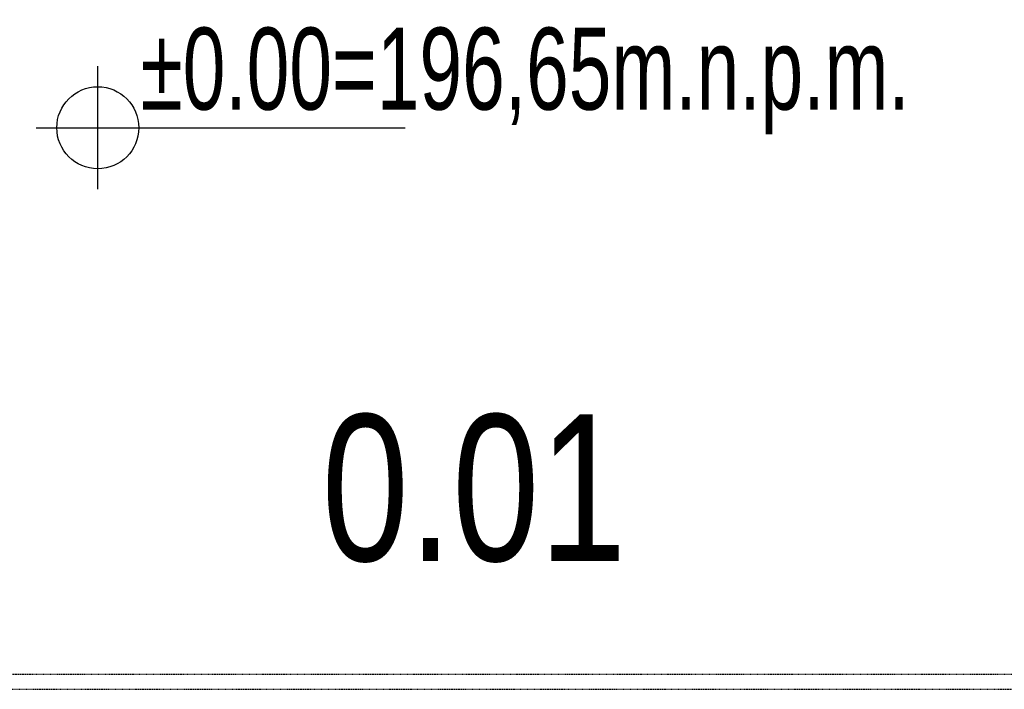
# Model space of a CAD drawing. Header units: centimetres. Extents: x 42630 to 130002, y 15 to 29179.
# Tile 41 of 175: x 50219 to 50387, y 4925 to 5039. Entities that reach past the tile are written whole.
import ezdxf
from ezdxf.enums import TextEntityAlignment as Align

# ---------------------------------------------------------------- set-up
doc = ezdxf.new("R2010")
doc.units = ezdxf.units.CM
doc.header["$LTSCALE"] = 0.01
doc.linetypes.add('DASHED2', pattern=[9.525, 6.35, -3.175])
doc.layers.get('0').update_dxf_attribs({"color": 253})
for name, color, linetype in [('CKDRZWI_', 253, 'Continuous'), ('CKKOTY_WYS', 253, 'Continuous'), ('CKPOM_OPIS', 253, 'Continuous')]:
    doc.layers.add(name, color=color, linetype=linetype)
doc.layers.add('CKPOM_NUM', color=253, linetype='Continuous', lineweight=50)
doc.styles.add('RomanS', font='romans.shx', dxfattribs={"width": 0.8})
doc.styles.get("Standard").update_dxf_attribs({"font": 'ic-simplex.shx', "width": 0.8})

# ---------------------------------------------------------------- blocks, each defined once
blk = doc.blocks.new('A$7E8814B27261F1')
at = {"color": 7, "linetype": 'DASHED2', "ltscale": 10}
for p, q in [((4163.1, 4423), (4163.1, 327)), ((4188.9, 4342), (4188.9, 408))]:
    blk.add_line(p, q, dxfattribs=at)
blk = doc.blocks.new('Anno_Elevation_Label_Plan_2')
at = {"color": 0, "linetype": 'ByBlock'}
for p, q in [((0, -0.75), (0, 0.75)), ((-0.75, 0), (3.75, 0))]:
    blk.add_line(p, q, dxfattribs=at)
blk.add_circle((0, 0), 0.5, dxfattribs=at)
at = {"color": 0, "linetype": 'ByBlock', "style": 'RomanS'}
blk.add_attdef('PREFIX', text='', height=1, dxfattribs=at).set_placement((-0.523, 0.221), align=Align.RIGHT)
for tag, p in [('ELEVATION', (0.523, 0.221)), ('SUFFIX', (0.523, -1.184))]:
    blk.add_attdef(tag, p, '', height=1, dxfattribs=at)
blk = doc.blocks.new('CKBL2082124121013')
at = {"layer": 'CKPOM_NUM', "width": 0.8, "flags": 8}
blk.add_attdef('CISLO', text='', height=25, dxfattribs=at).set_placement((50322.82, 5145.6), align=Align.BOTTOM_CENTER)
at = {"layer": 'CKPOM_OPIS', "width": 0.8, "flags": 9}
for tag in ['POZNÁMKA', 'K._VÝŠKA', 'STĚNY', 'PLOCHA_DLE_NV_366/2013', 'DEFINICE_SKLADBY', 'PODLAHA', 'TEPLOTA', 'SKLADBA', 'PODLAZI', 'POVRCH', 'PLOCHA', 'JMENO', 'OBVOD', 'OBJEM', 'STROP', 'VYSKA', 'ZONA', 'BYT']:
    blk.add_attdef(tag, text='', height=20, dxfattribs=at).set_placement((50322.82, 5145.6), align=Align.BOTTOM_CENTER)

msp = doc.modelspace()

# ---------------------------------------------------------------- block references
at = {"layer": 'CKDRZWI_', "xscale": 0.1, "yscale": 0.1, "zscale": 0.1, "rotation": 89.99999999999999}
msp.add_blockref('A$7E8814B27261F1', (50560.429, 4508.604), dxfattribs=at)
at = {"layer": 'CKKOTY_WYS', "lineweight": -2}
ref = msp.add_blockref('Anno_Elevation_Label_Plan_2', (50232.154, 5020.789), dxfattribs=dict(at, xscale=14, yscale=14, zscale=14))
ref.add_attrib('ELEVATION', '%%p0.00=196,65m.n.p.m.', (50239.479, 5023.884), dxfattribs={"layer": '0', "height": 14, "width": 0.7})
at = {"layer": 'CKPOM_NUM'}
ref = msp.add_blockref('CKBL2082124121013', (50322.82, 4938.586), dxfattribs=at)
ref.add_attrib('CISLO_001', '0.01', (50270.42, 4946.836), dxfattribs={"height": 25, "width": 0.8})

doc.saveas('drawing.dxf')
